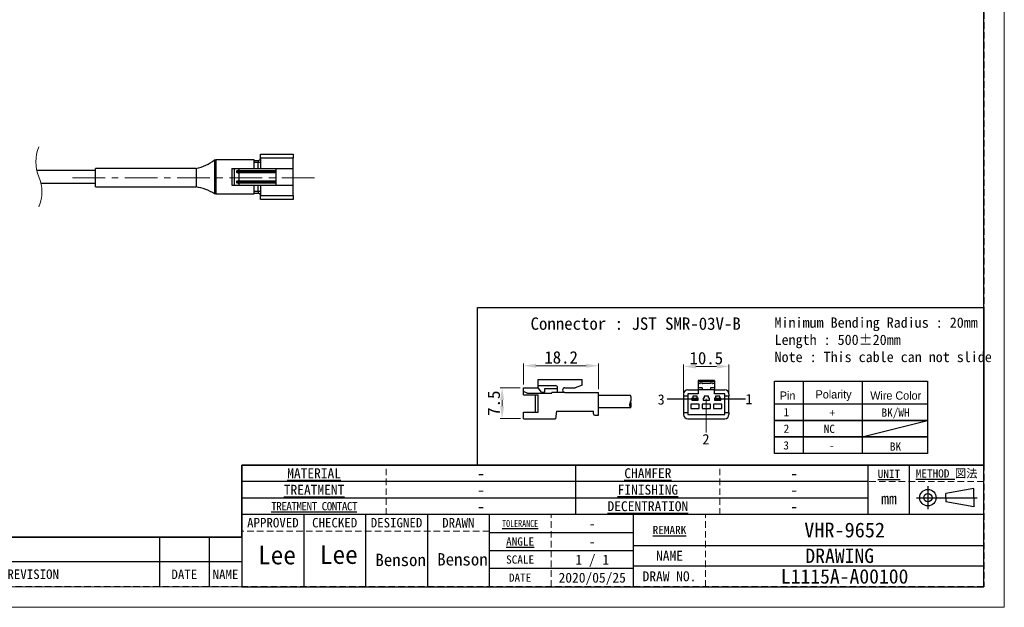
# Model space of a CAD drawing. Header units: millimetres. Extents: x -201 to 202, y 143 to 428.
# Tile 2 of 6: x -37 to 202, y 143 to 285. Entities that reach past the tile are written whole.
import ezdxf
from ezdxf.enums import TextEntityAlignment as Align

# ---------------------------------------------------------------- set-up
doc = ezdxf.new("R2010")
doc.units = ezdxf.units.MM
doc.header["$LTSCALE"] = 0.25
doc.linetypes.add('CENTER', pattern=[50.8, 31.75, -6.35, 6.35, -6.35])
doc.linetypes.add('HIDDEN', pattern=[9.525, 6.35, -3.175])
doc.layers.add('CABLE 3P', color=7, linetype='Continuous')
doc.layers.add('FORM', color=7, linetype='Continuous')
for name, color, linetype, lineweight in [('CENTER', 1, 'CENTER', 9), ('DIMENSION', 6, 'Continuous', 9), ('TXT1', 5, 'Continuous', 15)]:
    doc.layers.add(name, color=color, linetype=linetype, lineweight=lineweight)
doc.layers.add('EMPTY LINE', color=252, linetype='Continuous', lineweight=0, plot=False)
doc.styles.add('(TNK)aSS', font='txt', dxfattribs={"width": 0.75, "oblique": 15, "height": 3.5})
doc.styles.get("Standard").update_dxf_attribs({"font": 'arial.ttf'})
doc.styles.add('takachi1', font='msgothic.ttc', dxfattribs={"height": 2.5})
doc.styles.add('VS Standard', font='msgothic.ttc', dxfattribs={"height": 3})
doc.styles.add('VS Standard(小)', font='msgothic.ttc', dxfattribs={"height": 2.4})
doc.dimstyles.new('TMIZO', dxfattribs={"dimscale": 0, "dimtxt": 3.5, "dimasz": 3, "dimexe": 0.5, "dimexo": 0.8, "dimgap": 0.5, "dimtad": 3, "dimtoh": 1, "dimdec": 1, "dimrnd": 0.005, "dimdsep": 46, "dimtxsty": '(TNK)aSS', "dimcen": 0, "dimclrd": 5, "dimclre": 5, "dimclrt": 5, "dimaunit": 1, "dimadec": 0, "dimazin": 2, "dimtfac": 1, "dimtdec": 1, "dimtmove": 0, "dimatfit": 3, "dimfxl": 1, "dimtzin": 0, "dimlwd": -1, "dimlwe": -1, "dimarcsym": 0})

# ---------------------------------------------------------------- blocks, each defined once
blk = doc.blocks.new('表題欄金物用_ver2.0.0')
at = {"layer": 'FORM', "color": 0}
for p, q in [((-11, 40.5), (-191, 40.5)), ((-191, 40.5), (-191, 28.5)), ((-110, 28.49), (-110, 40.5)), ((-39, 28.49), (-39, 40.49)), ((-29, 28.49), (-29, 40.49)), ((-11, 28.5), (-11, 40.5)), ((-39, 36.5), (-191, 36.5)), ((-24.54, 35.38), (-24.54, 29.78)), ((-13.42, 34.8), (-20.21, 33.59)), ((-20.21, 32.58), (-20.21, 33.59)), ((-13.42, 32.58), (-13.42, 34.8)), ((-39, 32.5), (-191, 32.5)), ((-27.34, 32.58), (-12.62, 32.58)), ((-20.21, 32.58), (-20.21, 31.57)), ((-13.42, 30.35), (-20.21, 31.57)), ((-13.42, 32.58), (-13.42, 30.35)), ((-11, 28.5), (-191, 28.5)), ((-191, 28.5), (-191, 11)), ((-176, 28.5), (-176, 11)), ((-161, 28.5), (-161, 11)), ((-146, 28.5), (-146, 11)), ((-131, 28.5), (-131, 11)), ((-96, 11), (-96, 28.5)), ((-11, 11), (-11, 28.5)), ((-131, 24.12), (-96, 24.12)), ((-211, 23), (-272, 23)), ((-211, 23), (-211, 17)), ((-199, 23), (-211, 23)), ((-199, 23), (-199, 17)), ((-191, 23), (-199, 23)), ((-131, 19.75), (-96, 19.75)), ((-96, 21), (-11, 21)), ((-211, 17), (-272, 17)), ((-211, 17), (-211, 11)), ((-199, 17), (-211, 17)), ((-199, 17), (-199, 11)), ((-191, 17), (-199, 17)), ((-96, 15.38), (-131, 15.38)), ((-11, 16), (-96, 16)), ((-191, 11), (-11, 11))]:
    blk.add_line(p, q, dxfattribs=at)
at = {"layer": 'FORM', "color": 0, "linetype": 'HIDDEN', "lineweight": 9}
for p, q in [((-156, 28.49), (-156, 40.49)), ((-75, 28.49), (-75, 40.49)), ((-11, 36.5), (-39, 36.5)), ((-116, 11), (-116, 28.5)), ((-78.5, 11), (-78.5, 28.5)), ((-131, 24.5), (-191, 24.5))]:
    blk.add_line(p, q, dxfattribs=at)
at = {"layer": 'FORM', "color": 0, "lineweight": 15}
blk.add_line((-191, 11), (-286, 11), dxfattribs=at)
at = {"layer": 'FORM', "color": 0}
for radius in [2, 1]:
    blk.add_circle((-24.54, 32.58), radius, dxfattribs=at)
at = {"layer": 'FORM', "color": 0, "attachment_point": 5}
for s, insert, char_height, width, style in [('{\\LMATERIAL}', (-173.5, 38.5), 2.4, 36.5, 'VS Standard(小)'), ('{\\LCHAMFER}   ', (-92.5, 38.5), 2.4, 35, 'VS Standard(小)'), ('{\\LUNIT}', (-34, 38.35), 2, 20, 'VS Standard'), ('{\\LMETHOD} 図法', (-20, 38.35), 2, 20, 'VS Standard'), ('{\\LTREATMENT}', (-173.5, 34.5), 2.4, 36.5, 'VS Standard(小)'), ('{\\LFINISHING}', (-92.5, 34.5), 2.4, 35, 'VS Standard(小)'), ('{\\T0.9;\\LTREATMENT CONTACT}', (-173.5, 30.5), 2, 36.5, 'VS Standard(小)'), ('{\\LDECENTRATION} ', (-92.5, 30.5), 2.4, 35, 'VS Standard(小)'), ('mm', (-34, 32.35), 2.8, 20, 'VS Standard'), ('{\\fＭＳ ゴシック|b0|i0|c128|p49;APPROVED}', (-183.5, 26.5), 2.3, 15, 'VS Standard'), ('{\\fＭＳ ゴシック|b0|i0|c128|p49;CHECKED}', (-168.5, 26.5), 2.3, 15, 'VS Standard'), ('{\\fＭＳ ゴシック|b0|i0|c128|p49;DESIGNED}', (-153.5, 26.5), 2.3, 15, 'VS Standard'), ('{\\fＭＳ ゴシック|b0|i0|c128|p49;DRAWN}', (-138.5, 26.5), 2.3, 15, 'VS Standard'), ('{\\W0.7;\\LTOLERANCE\\l }', (-123.5, 26.31), 1.7, 20, 'VS Standard(小)'), ('{\\LANGLE}', (-123.5, 21.94), 2, 14.9784, 'VS Standard(小)'), ('{\\fＭＳ ゴシック|b0|i0|c128|p49;NAME}', (-87.25, 18.5), 2.4, 15, 'VS Standard(小)'), ('SCALE', (-123.5, 17.56), 2, 15, 'VS Standard(小)'), ('REVISION', (-241.67, 14), 2.3, 46, 'VS Standard'), ('{\\fMS Gothic|b0|i0|c128|p49;DATE}', (-204.99, 14), 2.3, 12, 'VS Standard'), ('NAME', (-195, 14), 2.3, 8, 'VS Standard'), ('{\\fＭＳ ゴシック|b0|i0|c128|p49;DRAW NO.}', (-87.25, 13.5), 2.4, 15, 'VS Standard(小)'), ('{\\fＭＳ ゴシック|b0|i0|c128|p49;DATE}', (-123.5, 13.19), 2, 15, 'VS Standard(小)')]:
    blk.add_mtext(s, dxfattribs=dict(at, insert=insert, char_height=char_height, width=width, style=style))
at = {"layer": 'FORM', "color": 0, "insert": (-87.25, 24.75), "char_height": 2, "width": 16, "attachment_point": 5, "line_spacing_factor": 0.8, "style": 'VS Standard'}
blk.add_mtext('\\pxsm0.9;{\\LREMARK}   ', dxfattribs=at)
at = {"layer": 'FORM', "color": 0}
for tag, height, style, p in [('材料', 2.8, 'VS Standard', (-133, 38.5)), ('一般面取', 2.8, 'VS Standard', (-57, 38.5)), ('処理', 2.8, 'VS Standard', (-133, 34.5)), ('仕上', 2.8, 'VS Standard', (-57, 34.5)), ('処理接点', 2.8, 'VS Standard', (-133, 30.5)), ('偏芯', 2.8, 'VS Standard', (-57, 30.5)), ('一般公差', 2.4, 'VS Standard(小)', (-106, 26.31)), ('適用（機種名）', 3.6, 'VS Standard', (-44.75, 24.75)), ('角度', 2.4, 'VS Standard(小)', (-106, 21.94)), ('NAME', 3.5, 'VS Standard', (-44.75, 18.5)), ('SCALE', 2.4, 'VS Standard(小)', (-106, 17.56)), ('DATE', 2.4, 'VS Standard(小)', (-106, 13.19)), ('DRAW_NO.', 3.5, 'VS Standard', (-44.75, 13.5))]:
    blk.add_attdef(tag, text='', height=height, dxfattribs=dict(at, style=style)).set_placement(p, align=Align.MIDDLE_CENTER)
at = {"layer": 'FORM', "color": 0, "style": 'VS Standard'}
for tag, p in [('APPROVED', (-182.5, 15.06)), ('CHECKED', (-167.5, 15.18)), ('DESIGNED', (-152.5, 15.09)), ('DRAWN', (-137.5, 15.23))]:
    blk.add_attdef(tag, text='', height=4.5, dxfattribs=at).set_placement(p, align=Align.BOTTOM_CENTER)
blk = doc.blocks.new('*D84')
at = {"layer": 'Defpoints', "color": 0}
for p in [(134.68, 201.16), (123.68, 193.99), (134.68, 193.99)]:
    blk.add_point(p, dxfattribs=at)
at = {"layer": 'DIMENSION', "color": 0}
for p, q in [((123.68, 194.79), (123.68, 201.66)), ((126.68, 201.16), (131.68, 201.16)), ((134.68, 194.79), (134.68, 201.66))]:
    blk.add_line(p, q, dxfattribs=at)
for points in [[(126.68, 201.66), (126.68, 200.66), (123.68, 201.16)], [(131.68, 200.66), (131.68, 201.66), (134.68, 201.16)]]:
    blk.add_solid(points, dxfattribs=at)
at = {"layer": 'DIMENSION', "color": 0, "insert": (129.18, 203.16), "char_height": 3, "attachment_point": 5, "style": 'VS Standard'}
blk.add_mtext('10.5', dxfattribs=at)
blk = doc.blocks.new('*D85')
at = {"layer": 'Defpoints', "color": 0}
for p in [(84.85, 196), (79.63, 188.51), (84.87, 188.51)]:
    blk.add_point(p, dxfattribs=at)
at = {"layer": 'DIMENSION', "color": 0}
for p, q in [((84.05, 196), (79.13, 196)), ((79.63, 193), (79.63, 191.51)), ((84.07, 188.51), (79.13, 188.51))]:
    blk.add_line(p, q, dxfattribs=at)
for points in [[(80.13, 193), (79.13, 193), (79.63, 196)], [(79.13, 191.51), (80.13, 191.51), (79.63, 188.51)]]:
    blk.add_solid(points, dxfattribs=at)
at = {"layer": 'DIMENSION', "color": 0, "insert": (77.63, 192.25), "char_height": 3, "attachment_point": 5, "rotation": 90, "style": 'VS Standard'}
blk.add_mtext('7.5', dxfattribs=at)
blk = doc.blocks.new('*D86')
at = {"layer": 'Defpoints', "color": 0}
for p in [(103.06, 201.34), (84.85, 195.98), (103.06, 194.86)]:
    blk.add_point(p, dxfattribs=at)
at = {"layer": 'DIMENSION', "color": 0}
for p, q in [((84.85, 196.78), (84.85, 201.84)), ((87.85, 201.34), (100.06, 201.34)), ((103.06, 195.66), (103.06, 201.84))]:
    blk.add_line(p, q, dxfattribs=at)
for points in [[(87.85, 201.84), (87.85, 200.84), (84.85, 201.34)], [(100.06, 200.84), (100.06, 201.84), (103.06, 201.34)]]:
    blk.add_solid(points, dxfattribs=at)
at = {"layer": 'DIMENSION', "color": 0, "insert": (93.95, 203.34), "char_height": 3, "attachment_point": 5, "style": 'VS Standard'}
blk.add_mtext('18.2', dxfattribs=at)

msp = doc.modelspace()

# ---------------------------------------------------------------- linework, layer by layer
at = {"layer": 'CABLE 3P'}
for p, q in [((9.857, 251.24), (9.857, 243.04)), ((9.857, 251.24), (10.169, 251.24)), ((10.169, 251.24), (10.169, 243.04)), ((19.457, 251.24), (10.169, 251.24)), ((19.457, 249.14), (19.457, 251.24)), ((19.457, 251.14), (20.457, 251.14)), ((20.457, 251.14), (20.457, 250.64)), ((20.957, 252.64), (28.957, 252.64)), ((20.957, 251.64), (20.957, 252.64)), ((28.957, 251.64), (20.957, 251.64)), ((20.957, 251.64), (20.957, 249.14)), ((28.957, 252.64), (28.957, 251.64)), ((28.957, 249.14), (28.957, 251.64)), ((-19.043, 248.64), (-33.261, 248.64)), ((5.357, 249.14), (-19.043, 249.14)), ((-19.043, 246.94), (-19.043, 249.14)), ((5.357, 249.19), (5.357, 244.69)), ((14.07, 249.14), (14.57, 249.14)), ((14.07, 249.14), (14.07, 245.14)), ((14.57, 249.14), (14.57, 245.14)), ((14.57, 249.14), (15.707, 249.14)), ((15.25, 248.24), (15.25, 248.54)), ((15.25, 248.54), (15.292, 248.54)), ((15.292, 248.54), (15.292, 248.24)), ((24.607, 248.54), (15.292, 248.54)), ((15.687, 248.74), (15.707, 248.74)), ((15.707, 249.14), (15.707, 248.74)), ((15.707, 249.14), (24.707, 249.14)), ((15.728, 248.64), (24.707, 248.64)), ((20.457, 250.64), (19.457, 250.64)), ((20.957, 250.64), (20.457, 250.64)), ((20.457, 249.14), (20.457, 250.64)), ((24.607, 248.24), (24.607, 248.54)), ((24.707, 249.14), (24.707, 248.64)), ((24.707, 249.14), (28.957, 249.14)), ((24.707, 248.64), (24.707, 248.14)), ((28.957, 245.14), (28.957, 249.14)), ((-19.043, 244.74), (-19.043, 246.94)), ((15.25, 248.24), (15.292, 248.24)), ((15.292, 248.24), (24.607, 248.24)), ((15.707, 248.04), (15.687, 248.04)), ((15.687, 246.24), (15.707, 246.24)), ((15.707, 248.04), (15.707, 246.24)), ((24.707, 248.14), (15.728, 248.14)), ((15.728, 246.14), (24.707, 246.14)), ((24.707, 248.14), (24.707, 246.14)), ((24.707, 246.14), (24.707, 245.64)), ((-32.296, 245.64), (-19.043, 245.64)), ((-19.043, 244.74), (5.357, 244.74)), ((14.07, 245.14), (14.57, 245.14)), ((14.57, 245.14), (15.707, 245.14)), ((15.25, 245.74), (15.25, 246.04)), ((15.25, 246.04), (15.292, 246.04)), ((15.25, 245.74), (15.292, 245.74)), ((15.292, 246.04), (15.292, 245.74)), ((24.607, 246.04), (15.292, 246.04)), ((15.292, 245.74), (24.607, 245.74)), ((15.707, 245.54), (15.687, 245.54)), ((15.707, 245.54), (15.707, 245.14)), ((15.707, 245.14), (24.707, 245.14)), ((24.707, 245.64), (15.728, 245.64)), ((19.457, 243.04), (19.457, 245.14)), ((20.457, 243.64), (20.457, 245.14)), ((20.957, 245.14), (20.957, 242.64)), ((24.607, 245.74), (24.607, 246.04)), ((24.707, 245.64), (24.707, 245.14)), ((24.707, 245.14), (28.957, 245.14)), ((28.957, 242.64), (28.957, 245.14)), ((10.169, 243.04), (9.857, 243.04)), ((10.169, 243.04), (19.457, 243.04)), ((19.457, 243.64), (20.457, 243.64)), ((20.457, 243.14), (19.457, 243.14)), ((20.457, 243.64), (20.957, 243.64)), ((20.457, 243.64), (20.457, 243.14)), ((20.957, 242.64), (28.957, 242.64)), ((20.957, 241.64), (20.957, 242.64)), ((28.957, 241.64), (20.957, 241.64)), ((28.957, 242.64), (28.957, 241.64)), ((84.851, 194.292), (84.851, 195.979)), ((84.851, 195.979), (88.374, 195.979)), ((84.851, 194.292), (84.851, 195.979)), ((84.851, 195.979), (88.374, 195.979)), ((88.374, 197.979), (99.074, 197.979)), ((88.374, 195.979), (88.374, 197.979)), ((88.374, 197.979), (99.074, 197.979)), ((88.374, 195.979), (88.374, 197.979)), ((88.374, 196.508), (92.607, 196.508)), ((88.374, 196.508), (92.607, 196.508)), ((89.208, 194.926), (88.374, 195.979)), ((89.208, 194.926), (88.374, 195.979)), ((93.097, 194.851), (93.097, 196.005)), ((93.097, 194.851), (93.097, 196.005)), ((94.848, 195.979), (97.346, 195.979)), ((94.848, 195.979), (97.346, 195.979)), ((99.074, 196.583), (97.346, 195.979)), ((99.074, 196.583), (97.346, 195.979)), ((99.074, 196.583), (99.074, 197.979)), ((131.184, 197.738), (127.184, 197.738)), ((127.184, 197.738), (127.184, 197.509)), ((131.184, 197.509), (127.184, 197.509)), ((127.184, 197.509), (127.184, 196.988)), ((127.684, 196.988), (127.184, 196.988)), ((127.184, 196.988), (127.184, 195.988)), ((128.184, 195.988), (127.184, 195.988)), ((127.184, 195.988), (127.184, 195.488)), ((127.584, 196.988), (127.584, 196.997)), ((127.784, 197.188), (127.684, 197.088)), ((127.684, 197.088), (127.684, 196.988)), ((128.184, 197.088), (127.684, 197.088)), ((127.784, 197.197), (127.784, 197.188)), ((127.784, 197.197), (128.084, 197.197)), ((127.784, 197.188), (128.084, 197.188)), ((128.084, 197.197), (128.084, 197.188)), ((128.084, 197.188), (128.184, 197.088)), ((128.184, 197.088), (128.184, 196.988)), ((130.184, 196.988), (128.184, 196.988)), ((128.184, 195.988), (128.184, 195.488)), ((128.284, 196.997), (128.284, 196.988)), ((130.084, 196.988), (130.084, 196.997)), ((130.284, 197.188), (130.184, 197.088)), ((130.184, 197.088), (130.184, 196.988)), ((130.684, 197.088), (130.184, 197.088)), ((131.184, 195.988), (130.184, 195.988)), ((130.184, 195.988), (130.184, 195.488)), ((130.284, 197.197), (130.284, 197.188)), ((130.284, 197.197), (130.584, 197.197)), ((130.284, 197.188), (130.584, 197.188)), ((130.584, 197.197), (130.584, 197.188)), ((130.584, 197.188), (130.684, 197.088)), ((130.684, 197.088), (130.684, 196.988)), ((131.184, 196.988), (130.684, 196.988)), ((130.784, 196.997), (130.784, 196.988)), ((131.184, 197.738), (131.184, 197.509)), ((131.184, 197.509), (131.184, 196.988)), ((131.184, 196.988), (131.184, 195.988)), ((131.184, 195.988), (131.184, 195.488)), ((85.69, 194.701), (84.851, 195.093)), ((85.69, 194.701), (84.851, 195.093)), ((84.851, 194.292), (88.374, 194.292)), ((84.851, 194.292), (88.374, 194.292)), ((85.69, 194.701), (91.711, 194.701)), ((85.69, 194.701), (91.711, 194.701)), ((87.722, 190.1), (87.722, 194.292)), ((87.722, 190.1), (87.722, 194.292)), ((88.374, 190.1), (88.374, 194.292)), ((88.374, 190.1), (88.374, 194.292)), ((89.208, 194.926), (89.972, 194.926)), ((89.208, 194.926), (89.972, 194.926)), ((89.972, 194.926), (89.972, 195.798)), ((89.972, 195.798), (93.097, 195.798)), ((89.972, 194.926), (89.972, 195.798)), ((89.972, 195.798), (93.097, 195.798)), ((94.848, 194.851), (91.711, 194.851)), ((91.711, 194.701), (91.711, 194.851)), ((94.848, 194.851), (91.711, 194.851)), ((91.711, 194.701), (91.711, 194.851)), ((94.848, 194.851), (103.051, 194.851)), ((94.848, 194.851), (103.051, 194.851)), ((103.051, 189.351), (103.051, 194.851)), ((103.051, 189.351), (103.051, 194.851)), ((110.765, 194.101), (103.051, 194.101)), ((123.684, 194.488), (123.684, 193.988)), ((124.684, 193.988), (123.684, 193.988)), ((123.684, 193.988), (123.684, 189.988)), ((124.684, 195.488), (127.184, 195.488)), ((124.684, 194.488), (124.684, 193.988)), ((127.184, 194.488), (124.684, 194.488)), ((124.684, 193.988), (124.684, 189.988)), ((126.934, 193.988), (125.934, 193.988)), ((125.934, 193.988), (125.934, 193.488)), ((126.934, 193.488), (126.934, 193.988)), ((127.184, 195.488), (127.184, 194.488)), ((128.184, 195.488), (127.184, 195.488)), ((130.184, 195.488), (128.184, 195.488)), ((128.684, 193.988), (128.684, 193.488)), ((129.684, 193.988), (128.684, 193.988)), ((129.684, 193.488), (129.684, 193.988)), ((131.184, 195.488), (130.184, 195.488)), ((131.184, 194.488), (131.184, 195.488)), ((131.184, 195.488), (133.684, 195.488)), ((133.684, 194.488), (131.184, 194.488)), ((132.434, 193.988), (131.434, 193.988)), ((131.434, 193.988), (131.434, 193.488)), ((132.434, 193.488), (132.434, 193.988)), ((133.684, 193.988), (133.684, 194.488)), ((134.684, 193.988), (133.684, 193.988)), ((133.684, 189.988), (133.684, 193.988)), ((134.684, 194.488), (134.684, 193.988)), ((134.684, 189.988), (134.684, 193.988)), ((127.434, 191.988), (125.434, 191.988)), ((125.434, 191.988), (125.434, 190.988)), ((125.934, 193.488), (125.684, 193.488)), ((125.684, 193.488), (125.684, 192.988)), ((125.684, 192.988), (127.184, 192.988)), ((125.809, 193.038), (125.809, 193.438)), ((125.809, 193.438), (126.284, 193.438)), ((126.284, 193.038), (125.809, 193.038)), ((126.284, 193.438), (126.184, 193.338)), ((126.384, 193.338), (126.184, 193.338)), ((126.184, 193.138), (126.184, 193.338)), ((126.184, 193.138), (126.384, 193.138)), ((126.184, 193.138), (126.284, 193.038)), ((126.284, 193.438), (126.434, 193.438)), ((126.434, 193.038), (126.284, 193.038)), ((126.434, 193.414), (126.384, 193.338)), ((126.384, 193.338), (126.384, 193.138)), ((126.384, 193.138), (126.434, 193.062)), ((126.434, 193.438), (126.434, 193.414)), ((126.434, 193.438), (126.584, 193.438)), ((126.484, 193.338), (126.434, 193.414)), ((126.434, 193.062), (126.484, 193.138)), ((126.434, 193.062), (126.434, 193.038)), ((126.584, 193.038), (126.434, 193.038)), ((126.484, 193.138), (126.484, 193.338)), ((126.684, 193.338), (126.484, 193.338)), ((126.484, 193.138), (126.684, 193.138)), ((126.684, 193.338), (126.584, 193.438)), ((126.584, 193.438), (127.059, 193.438)), ((126.584, 193.038), (126.684, 193.138)), ((127.059, 193.038), (126.584, 193.038)), ((126.684, 193.338), (126.684, 193.138)), ((127.184, 193.488), (126.934, 193.488)), ((127.059, 193.438), (127.059, 193.038)), ((127.184, 192.988), (127.184, 193.488)), ((127.434, 190.988), (127.434, 191.988)), ((130.184, 191.988), (128.184, 191.988)), ((128.184, 191.988), (128.184, 190.988)), ((128.434, 193.488), (128.434, 192.988)), ((128.684, 193.488), (128.434, 193.488)), ((128.434, 192.988), (129.934, 192.988)), ((129.934, 193.488), (129.684, 193.488)), ((129.934, 192.988), (129.934, 193.488)), ((130.184, 190.988), (130.184, 191.988)), ((130.934, 191.988), (130.934, 190.988)), ((132.934, 191.988), (130.934, 191.988)), ((131.434, 193.488), (131.184, 193.488)), ((131.184, 193.488), (131.184, 192.988)), ((131.184, 192.988), (132.684, 192.988)), ((131.309, 193.038), (131.309, 193.438)), ((131.309, 193.438), (131.784, 193.438)), ((131.784, 193.038), (131.309, 193.038)), ((131.784, 193.438), (131.684, 193.338)), ((131.884, 193.338), (131.684, 193.338)), ((131.684, 193.138), (131.684, 193.338)), ((131.684, 193.138), (131.884, 193.138)), ((131.684, 193.138), (131.784, 193.038)), ((131.784, 193.438), (131.934, 193.438)), ((131.934, 193.038), (131.784, 193.038)), ((131.934, 193.414), (131.884, 193.338)), ((131.884, 193.338), (131.884, 193.138)), ((131.884, 193.138), (131.934, 193.062)), ((131.934, 193.438), (131.934, 193.414)), ((131.934, 193.438), (132.084, 193.438)), ((131.984, 193.338), (131.934, 193.414)), ((131.934, 193.062), (131.984, 193.138)), ((131.934, 193.062), (131.934, 193.038)), ((132.084, 193.038), (131.934, 193.038)), ((131.984, 193.138), (131.984, 193.338)), ((132.184, 193.338), (131.984, 193.338)), ((131.984, 193.138), (132.184, 193.138)), ((132.184, 193.338), (132.084, 193.438)), ((132.084, 193.438), (132.559, 193.438)), ((132.084, 193.038), (132.184, 193.138)), ((132.559, 193.038), (132.084, 193.038)), ((132.184, 193.338), (132.184, 193.138)), ((132.684, 193.488), (132.434, 193.488)), ((132.559, 193.438), (132.559, 193.038)), ((132.684, 192.988), (132.684, 193.488)), ((132.934, 190.988), (132.934, 191.988)), ((84.851, 188.479), (84.851, 190.1)), ((84.851, 190.1), (88.374, 190.1)), ((84.851, 188.479), (84.851, 190.1)), ((84.851, 190.1), (88.374, 190.1)), ((92.851, 190.351), (92.551, 188.479)), ((92.851, 190.351), (101.796, 190.351)), ((92.851, 190.351), (101.796, 190.351)), ((101.796, 189.651), (101.796, 190.351)), ((101.796, 189.651), (101.796, 190.351)), ((102.096, 189.351), (103.051, 189.351)), ((102.096, 189.351), (103.051, 189.351)), ((110.765, 191.101), (103.051, 191.101)), ((123.684, 189.988), (124.684, 189.988)), ((123.684, 189.988), (123.684, 189.488)), ((124.684, 189.988), (124.684, 189.488)), ((124.684, 189.488), (133.684, 189.488)), ((125.434, 190.988), (127.434, 190.988)), ((128.184, 190.988), (130.184, 190.988)), ((130.934, 190.988), (132.934, 190.988)), ((133.684, 189.988), (134.684, 189.988)), ((133.684, 189.488), (133.684, 189.988)), ((134.684, 189.988), (134.684, 189.488)), ((84.851, 188.479), (92.551, 188.479)), ((84.851, 188.479), (92.551, 188.479)), ((124.684, 188.488), (133.684, 188.488))]:
    msp.add_line(p, q, dxfattribs=at)
at = {"layer": 'CABLE 3P', "color": 5}
for p, q in [((126.314, 193.238), (119.676, 193.238)), ((138.688, 193.238), (132.05, 193.238))]:
    msp.add_line(p, q, dxfattribs=at)
at = {"layer": 'CABLE 3P', "elevation": 0, "flags": 128}
for points in [[(15.25, 248.54), (15.254, 248.564), (15.264, 248.589), (15.281, 248.613), (15.321, 248.649), (15.378, 248.681), (15.687, 248.74)], [(15.292, 248.54), (15.292, 248.544), (15.294, 248.549), (15.3, 248.558), (15.324, 248.577), (15.42, 248.61), (15.728, 248.64)], [(15.687, 248.74), (15.687, 248.72), (15.69, 248.701), (15.694, 248.684), (15.699, 248.669), (15.705, 248.657), (15.712, 248.647), (15.72, 248.642), (15.728, 248.64)], [(15.707, 248.74), (15.708, 248.728), (15.714, 248.715), (15.723, 248.703), (15.746, 248.685), (15.777, 248.669), (15.947, 248.64)], [(24.607, 248.54), (24.648, 248.581), (24.684, 248.617), (24.697, 248.63), (24.704, 248.637), (24.707, 248.64)], [(15.687, 248.04), (15.378, 248.098), (15.321, 248.13), (15.281, 248.166), (15.264, 248.191), (15.254, 248.216), (15.25, 248.24)], [(15.25, 246.04), (15.254, 246.064), (15.264, 246.089), (15.281, 246.113), (15.321, 246.149), (15.378, 246.181), (15.687, 246.24)], [(15.728, 248.14), (15.42, 248.169), (15.324, 248.202), (15.3, 248.221), (15.294, 248.23), (15.292, 248.235), (15.292, 248.24)], [(15.292, 246.04), (15.292, 246.044), (15.294, 246.049), (15.3, 246.058), (15.324, 246.077), (15.42, 246.11), (15.728, 246.14)], [(15.687, 248.04), (15.687, 248.059), (15.69, 248.078), (15.694, 248.095), (15.699, 248.11), (15.705, 248.123), (15.712, 248.132), (15.72, 248.138), (15.728, 248.14)], [(15.687, 246.24), (15.687, 246.22), (15.69, 246.201), (15.694, 246.184), (15.699, 246.169), (15.705, 246.157), (15.712, 246.147), (15.72, 246.142), (15.728, 246.14)], [(15.947, 248.14), (15.777, 248.11), (15.746, 248.094), (15.723, 248.077), (15.714, 248.064), (15.708, 248.052), (15.707, 248.04)], [(15.707, 246.24), (15.708, 246.228), (15.714, 246.215), (15.723, 246.203), (15.746, 246.185), (15.777, 246.169), (15.947, 246.14)], [(24.607, 248.24), (24.648, 248.199), (24.684, 248.162), (24.697, 248.15), (24.704, 248.142), (24.707, 248.14)], [(24.607, 246.04), (24.648, 246.081), (24.684, 246.117), (24.697, 246.13), (24.704, 246.137), (24.707, 246.14)], [(15.687, 245.54), (15.378, 245.598), (15.321, 245.63), (15.281, 245.666), (15.264, 245.691), (15.254, 245.716), (15.25, 245.74)], [(15.728, 245.64), (15.42, 245.669), (15.324, 245.702), (15.3, 245.721), (15.294, 245.73), (15.292, 245.735), (15.292, 245.74)], [(15.687, 245.54), (15.687, 245.559), (15.69, 245.578), (15.694, 245.595), (15.699, 245.61), (15.705, 245.623), (15.712, 245.632), (15.72, 245.638), (15.728, 245.64)], [(15.947, 245.64), (15.777, 245.61), (15.746, 245.594), (15.723, 245.577), (15.714, 245.564), (15.708, 245.552), (15.707, 245.54)], [(24.607, 245.74), (24.648, 245.699), (24.684, 245.662), (24.697, 245.65), (24.704, 245.642), (24.707, 245.64)]]:
    msp.add_lwpolyline(points, dxfattribs=at)
at = {"layer": 'CABLE 3P'}
for centre, radius, start, end in [((2.738, 260.901), 12, 282.60161, 306.38218), ((20.457, 251.64), 0.5, 269.99815, 0.00254), ((3.559, 232.825), 12, 58.3438, 81.38361), ((20.457, 242.64), 0.5, 359.99746, 90.00185), ((92.594, 196.005), 0.504, 0, 91.53523), ((92.594, 196.005), 0.504, 0, 91.53523), ((94.848, 195.415), 0.564, 90, 270), ((94.848, 195.415), 0.564, 90, 270), ((127.784, 196.997), 0.2, 90, 180), ((127.589, 197.093), 0.0958, 267.40257, 357.14292), ((128.084, 196.997), 0.2, 0, 90), ((128.28, 197.093), 0.0958, 182.85716, 272.59748), ((130.284, 196.997), 0.2, 90, 180), ((130.089, 197.093), 0.0958, 267.40265, 357.14284), ((130.584, 196.997), 0.2, 0, 90), ((130.78, 197.093), 0.0958, 182.85727, 272.59723), ((109.565, 193.351), 1.415, 327.99462, 32.00538), ((124.684, 194.488), 1, 90, 180), ((133.684, 194.488), 1, 0, 90), ((111.965, 191.851), 1.415, 147.99462, 212.00538), ((109.565, 191.851), 1.415, 327.99462, 32.00538), ((102.096, 189.651), 0.3, 180, 270), ((102.096, 189.651), 0.3, 180, 270), ((124.684, 189.488), 1, 180, 270), ((133.684, 189.488), 1, 270, 0)]:
    msp.add_arc(centre, radius, start, end, dxfattribs=at)
at = {"layer": 'CENTER'}
msp.add_line((-24.643, 246.94), (35.357, 246.94), dxfattribs=at)
at = {"layer": 'DIMENSION', "color": 5}
msp.add_line((129.157, 193.271), (129.157, 185.155), dxfattribs=at)
at = {"layer": 'DIMENSION'}
for centre, start, end in [((-24.056, 250.774), 157.38014, 202.61986), ((-41.501, 243.505), 337.38014, 22.61986)]:
    msp.add_arc(centre, 9.45, start, end, dxfattribs=at)
at = {"layer": 'EMPTY LINE'}
for p, q in [((201.5, 142.75), (201.5, 427.75)), ((-201.5, 142.75), (201.5, 142.75))]:
    msp.add_line(p, q, dxfattribs=at)
at = {"layer": 'FORM'}
for p, q in [((145.744, 197.614), (182.836, 197.614)), ((145.744, 192.088), (145.744, 197.614)), ((152.681, 197.614), (152.681, 180.088)), ((167.033, 197.614), (167.033, 180.088)), ((182.836, 197.614), (182.836, 180.088)), ((167.033, 184.088), (182.836, 188.088))]:
    msp.add_line(p, q, dxfattribs=at)
at = {"layer": 'FORM', "linetype": 'HIDDEN'}
msp.add_lwpolyline([(-196.5, 422.75), (196.5, 422.75), (196.5, 147.75), (-196.5, 147.75)], close=True, dxfattribs=at)
at = {"layer": 'FORM'}
for points in [[(-196.5, 422.75), (-196.5, 147.75), (-78.5, 147.75), (-78.5, 159.75), (16.5, 159.75), (16.5, 177.25), (196.5, 177.25), (196.5, 422.75), (-196.5, 422.75)], [(73.692, 215.458), (196.5, 215.458), (196.5, 177.25), (73.692, 177.25)]]:
    msp.add_lwpolyline(points, close=True, dxfattribs=at)
for points in [[(182.836, 188.088), (145.744, 188.088), (145.744, 192.088), (182.836, 192.088)], [(182.836, 184.088), (145.744, 184.088), (145.744, 188.088), (182.836, 188.088)], [(182.836, 180.088), (145.744, 180.088), (145.744, 184.088), (182.836, 184.088)]]:
    msp.add_lwpolyline(points, dxfattribs=at)

# ---------------------------------------------------------------- block references
ref = msp.add_blockref('表題欄金物用_ver2.0.0', (207.5, 136.75), dxfattribs=at)
ref.add_attrib('材料', '-', dxfattribs={"layer": 'EMPTY LINE', "color": 0, "height": 2.8, "style": 'VS Standard'}).set_placement((74.5, 175.25), align=Align.MIDDLE_CENTER)
ref.add_attrib('処理', '-', dxfattribs={"color": 0, "height": 2.8, "style": 'VS Standard'}).set_placement((74.5, 171.25), align=Align.MIDDLE_CENTER)
ref.add_attrib('処理接点', '-', dxfattribs={"color": 0, "height": 2.8, "style": 'VS Standard'}).set_placement((74.5, 167.25), align=Align.MIDDLE_CENTER)
ref.add_attrib('一般面取', '-', dxfattribs={"color": 0, "height": 2.8, "style": 'VS Standard'}).set_placement((150.5, 175.247), align=Align.MIDDLE_CENTER)
ref.add_attrib('仕上', '-', dxfattribs={"color": 0, "height": 2.8, "style": 'VS Standard'}).set_placement((150.5, 171.247), align=Align.MIDDLE_CENTER)
ref.add_attrib('偏芯', '-', dxfattribs={"color": 0, "height": 2.8, "style": 'VS Standard'}).set_placement((150.5, 167.247), align=Align.MIDDLE_CENTER)
ref.add_attrib('一般公差', '-', dxfattribs={"color": 0, "height": 2.4, "style": 'VS Standard(小)'}).set_placement((101.5, 163.062), align=Align.MIDDLE_CENTER)
ref.add_attrib('角度', '-', dxfattribs={"color": 0, "height": 2.4, "style": 'VS Standard(小)'}).set_placement((101.5, 158.688), align=Align.MIDDLE_CENTER)
ref.add_attrib('SCALE', '1 / 1', dxfattribs={"color": 0, "height": 2.4, "style": 'VS Standard(小)'}).set_placement((101.5, 154.312), align=Align.MIDDLE_CENTER)
ref.add_attrib('DATE', '2020/05/25', dxfattribs={"color": 0, "height": 2.4, "style": 'VS Standard(小)'}).set_placement((101.5, 149.938), align=Align.MIDDLE_CENTER)
ref.add_attrib('適用（機種名）', 'VHR-9652', dxfattribs={"color": 0, "height": 3.6, "style": 'VS Standard'}).set_placement((162.75, 161.5), align=Align.MIDDLE_CENTER)
ref.add_attrib('NAME', 'DRAWING ', dxfattribs={"color": 0, "height": 3.5, "style": 'VS Standard'}).set_placement((162.75, 155.25), align=Align.MIDDLE_CENTER)
ref.add_attrib('DRAW_NO.', 'L1115A-A00100', dxfattribs={"color": 0, "height": 3.5, "style": 'VS Standard'}).set_placement((162.75, 150.25), align=Align.MIDDLE_CENTER)
ref.add_attrib('DESIGNED', 'Benson', dxfattribs={"color": 0, "height": 3, "style": 'VS Standard'}).set_placement((55, 151.841), align=Align.BOTTOM_CENTER)
ref.add_attrib('DRAWN', 'Benson', dxfattribs={"color": 0, "height": 3, "style": 'VS Standard'}).set_placement((70, 151.985), align=Align.BOTTOM_CENTER)
ref.add_attrib('CHECKED', 'Lee', dxfattribs={"color": 0, "height": 4.5, "style": 'VS Standard'}).set_placement((40, 151.927), align=Align.BOTTOM_CENTER)
ref.add_attrib('APPROVED', 'Lee', dxfattribs={"color": 0, "height": 4.5, "style": 'VS Standard'}).set_placement((25, 151.812), align=Align.BOTTOM_CENTER)

# ---------------------------------------------------------------- texts
at = {"layer": 'DIMENSION', "color": 5, "style": 'takachi1'}
for s, p in [('3', (117.382, 191.897)), ('1', (138.688, 192)), ('2', (128.251, 182.277))]:
    msp.add_text(s, height=2.5, dxfattribs=at).set_placement(p)
at = {"layer": 'TXT1', "style": 'takachi1'}
msp.add_text('NC', height=2, dxfattribs=at).set_placement((157.68, 185.029))
at = {"layer": 'TXT1', "attachment_point": 1, "style": 'VS Standard'}
for s, insert, char_height, width in [('Connector : JST SMR-03V-B', (86.53, 213.046), 3, 49.4293), ('Minimum Bending Radius : 20mm\\PLength : 500%%p20mm\\PNote : This cable can not slide', (145.744, 213.046), 2.5, 61.65687)]:
    msp.add_mtext(s, dxfattribs=dict(at, insert=insert, char_height=char_height, width=width))
at = {"layer": 'TXT1', "char_height": 2, "attachment_point": 5}
for s, insert, width in [('\\fMS PGothic|b0|i0|c128|p50;Pin', (148.924, 194.088), 8), ('\\fMS PGothic|b0|i0|c128|p50;Polarity', (160.066, 194.088), 28), ('\\fMS PGothic|b0|i0|c128|p50;Wire Color', (175.145, 194.088), 32), ('\\fＭＳ ゴシック|b0|i0;1', (148.627, 190.088), 8), ('\\fMS Gothic|b0|i0|c128|p49;+', (159.747, 189.891), 28), ('\\fMS Gothic|b0|i0|c128|p49;BK/WH', (175.102, 189.72), 32), ('\\fＭＳ ゴシック|b0|i0;2', (148.627, 186.088), 8), ('\\fＭＳ ゴシック|b0|i0;3\\P', (148.556, 182.003), 8), ('\\fMS Gothic|b0|i0|c128|p49;-', (159.658, 181.943), 28), ('\\fMS Gothic|b0|i0|c128|p49;BK', (175.102, 181.72), 32)]:
    msp.add_mtext(s, dxfattribs=dict(at, insert=insert, width=width))

# ---------------------------------------------------------------- dimensions: what is measured, and where the dimension line sits
at = {"layer": 'DIMENSION', "color": 5}
dim = msp.add_linear_dim(base=(103.055, 201.337), p1=(84.853, 195.981), p2=(103.055, 194.856), dimstyle='TMIZO', override={"dimscale": 1, "dimtoh": 0, "dimtxsty": 'VS Standard', "dimclrd": 0, "dimclre": 0, "dimclrt": 0}, dxfattribs=at)
dim.commit()
dim.dimension.update_dxf_attribs({"geometry": '*D86', "text_midpoint": (93.954, 203.337)})
dim = msp.add_linear_dim(base=(134.684, 201.162), p1=(123.678, 193.99), p2=(134.684, 193.991), text='10.5', dimstyle='TMIZO', override={"dimscale": 1, "dimtoh": 0, "dimtxsty": 'VS Standard', "dimclrd": 0, "dimclre": 0, "dimclrt": 0}, dxfattribs=at)
dim.commit()
dim.dimension.update_dxf_attribs({"geometry": '*D84', "text_midpoint": (129.181, 203.162)})
dim = msp.add_linear_dim(base=(79.629, 188.508), p1=(84.848, 196.001), p2=(84.872, 188.508), angle=90, dimstyle='TMIZO', override={"dimscale": 1, "dimtoh": 0, "dimtxsty": 'VS Standard', "dimclrd": 0, "dimclre": 0, "dimclrt": 0}, dxfattribs=at)
dim.commit()
dim.dimension.update_dxf_attribs({"geometry": '*D85', "text_midpoint": (77.629, 192.255)})

doc.saveas('drawing.dxf')
